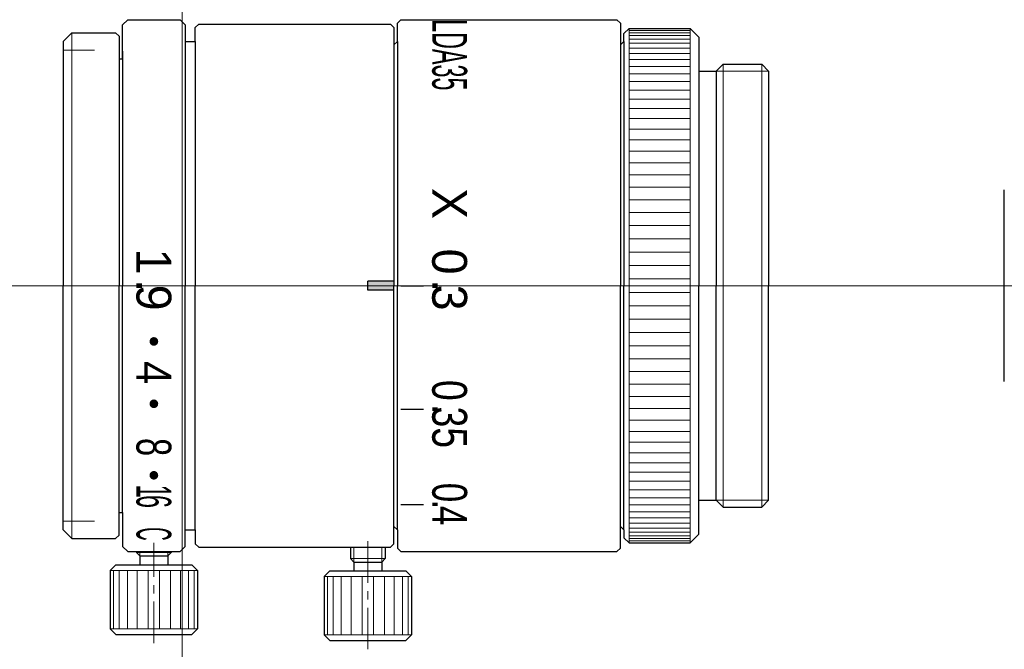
# Model space of a CAD drawing. Header units: millimetres. Extents: x -25 to 97, y 29 to 65.
import ezdxf
from ezdxf.enums import TextEntityAlignment as Align

# ---------------------------------------------------------------- set-up
doc = ezdxf.new("R2010")
doc.units = ezdxf.units.MM
doc.header["$LTSCALE"] = 0.25
doc.linetypes.add('CENTER', pattern=[50.8, 31.75, -6.35, 6.35, -6.35])
doc.layers.add('00_補助線', color=252, linetype='Continuous', lineweight=0, plot=False)
for name, color, linetype, lineweight in [('01_中心線', 1, 'CENTER', 20), ('03_寸法・文字', 50, 'Continuous', 20), ('image_circle', 7, 'Continuous', 30), ('M04_絞りリング', 7, 'Continuous', 30), ('画層1', 7, 'Continuous', 30)]:
    doc.layers.add(name, color=color, linetype=linetype, lineweight=lineweight)
doc.styles.add('VS Standard', font='txt', dxfattribs={"height": 3})

msp = doc.modelspace()

# ---------------------------------------------------------------- hatches: boundary and pattern name
at = {"layer": '03_寸法・文字'}
h = msp.add_hatch(color=256, dxfattribs=at)
h.dxf.hatch_style = 1
h.paths.add_polyline_path([(48.375, 47.053, 1), (48.375, 46.553, 1)])
h = msp.add_hatch(color=256, dxfattribs=at)
h.dxf.hatch_style = 1
h.paths.add_polyline_path([(48.375, 43.477, 1), (48.375, 42.977, 1)])
h = msp.add_hatch(color=256, dxfattribs=at)
h.dxf.hatch_style = 1
h.paths.add_polyline_path([(48.375, 39.376, 1), (48.375, 38.876, 1)])
at = {"layer": '画層1'}
h = msp.add_hatch(color=256, dxfattribs=at)
h.dxf.hatch_style = 1
h.paths.add_polyline_path([(62.149, 50.25), (60.649, 50.25), (60.649, 50), (62.149, 50)])
h.paths.add_polyline_path([(62.149, 50), (60.649, 50), (60.649, 49.75), (62.149, 49.75)])

# ---------------------------------------------------------------- linework, layer by layer
at = {"layer": '00_補助線', "lineweight": 20}
for p, q in [((43.175, 63.5), (44.975, 63.5)), ((43.175, 36.5), (44.975, 36.5))]:
    msp.add_line(p, q, dxfattribs=at)
at = {"layer": '00_補助線'}
for direction in [(0, 1), (1, 0)]:
    msp.add_xline((50, 50), direction, dxfattribs=at)
at = {"layer": '01_中心線'}
for p, q in [((46.879, 50), (40.675, 50)), ((63.853, 50), (49.848, 50)), ((97.175, 50), (66.822, 50))]:
    msp.add_line(p, q, dxfattribs=at)
at = {"layer": '01_中心線', "ltscale": 0.3}
for p, q in [((48.375, 29.5), (48.375, 35.25)), ((60.649, 29.15), (60.649, 35.5))]:
    msp.add_line(p, q, dxfattribs=at)
at = {"layer": '03_寸法・文字', "lineweight": 30}
for p, q in [((62.549, 50), (63.849, 50)), ((62.549, 42.919), (63.849, 42.919)), ((62.549, 37.46), (63.849, 37.46))]:
    msp.add_line(p, q, dxfattribs=at)
at = {"layer": 'image_circle'}
msp.add_line((97.175, 44.5), (97.175, 55.5), dxfattribs=at)
at = {"layer": 'M04_絞りリング'}
msp.add_line((46.575, 63.45), (46.575, 50), dxfattribs=at)
at = {"layer": '画層1'}
for p, q in [((46.575, 64.95), (46.875, 65.25)), ((46.875, 65.25), (49.875, 65.25)), ((49.875, 65.25), (50.175, 64.95)), ((50.749, 64.8), (50.949, 65)), ((50.949, 65), (61.949, 65)), ((61.949, 65), (62.149, 64.8)), ((62.349, 65.05), (62.549, 65.25)), ((62.349, 64), (62.349, 65.05)), ((62.549, 65.25), (74.949, 65.25)), ((74.949, 65.25), (75.149, 65.05)), ((75.149, 65.05), (75.149, 63.8)), ((43.175, 64), (43.675, 64.5)), ((43.675, 64.5), (46.175, 64.5)), ((46.375, 64.3), (46.175, 64.5)), ((46.575, 63), (46.575, 64.95)), ((50.175, 64.95), (50.175, 64)), ((50.749, 64), (50.749, 64.8)), ((62.149, 64.8), (62.149, 63.8)), ((75.349, 64.45), (75.649, 64.75)), ((75.349, 64), (75.349, 64.45)), ((75.649, 64.75), (79.149, 64.75)), ((79.149, 64.75), (79.649, 64.25)), ((43.175, 64), (43.175, 50)), ((46.375, 64.3), (46.375, 63)), ((50.175, 64), (50.749, 64)), ((50.175, 64), (50.175, 50)), ((50.749, 64), (50.749, 50)), ((62.149, 63.8), (62.349, 64)), ((62.349, 64), (62.349, 64.05)), ((62.349, 64), (62.349, 50)), ((75.349, 64), (75.149, 63.8)), ((75.349, 64), (75.349, 50)), ((79.649, 64.25), (79.649, 62.303)), ((62.149, 63.8), (62.149, 50)), ((75.149, 63.8), (75.149, 50)), ((46.375, 63), (46.575, 63)), ((46.375, 63), (46.375, 50)), ((46.575, 63), (46.575, 50)), ((79.649, 62.303), (80.649, 62.303)), ((79.649, 62.303), (79.649, 50)), ((80.649, 62.303), (81.046, 62.7)), ((80.649, 62.303), (80.649, 50)), ((81.046, 62.7), (83.252, 62.7)), ((83.252, 62.7), (83.649, 62.303)), ((83.649, 62.303), (83.649, 50)), ((43.175, 36), (43.175, 50)), ((46.375, 37), (46.375, 50)), ((46.575, 37), (46.575, 50)), ((50.175, 36), (50.175, 50)), ((50.749, 36), (50.749, 50)), ((60.649, 49.75), (60.649, 50.25)), ((62.149, 50.25), (60.649, 50.25)), ((62.149, 49.75), (60.649, 49.75)), ((62.149, 36.2), (62.149, 50)), ((62.349, 36), (62.349, 50)), ((75.149, 36.2), (75.149, 50)), ((75.349, 36), (75.349, 50)), ((79.649, 37.697), (79.649, 50)), ((80.649, 37.697), (80.649, 50)), ((83.649, 37.697), (83.649, 50)), ((79.649, 35.75), (79.649, 37.697)), ((79.649, 37.697), (80.649, 37.697)), ((80.649, 37.697), (81.046, 37.3)), ((81.046, 37.3), (83.252, 37.3)), ((83.252, 37.3), (83.649, 37.697)), ((46.375, 37), (46.575, 37)), ((46.375, 35.7), (46.375, 37)), ((46.575, 37), (46.575, 35.05)), ((62.149, 36.2), (62.349, 36)), ((62.149, 35.2), (62.149, 36.2)), ((75.149, 34.95), (75.149, 36.2)), ((75.349, 36), (75.149, 36.2)), ((43.175, 36), (43.675, 35.5)), ((46.375, 35.7), (46.175, 35.5)), ((50.175, 35.05), (50.175, 36)), ((50.175, 36), (50.749, 36)), ((50.749, 36), (50.749, 35.2)), ((62.349, 36), (62.349, 34.95)), ((62.349, 36), (62.349, 35.95)), ((75.349, 36), (75.349, 35.55)), ((79.149, 35.25), (79.649, 35.75)), ((43.675, 35.5), (46.175, 35.5)), ((46.575, 35.05), (46.875, 34.75)), ((49.875, 34.75), (50.175, 35.05)), ((50.749, 35.2), (50.949, 35)), ((61.949, 35), (62.149, 35.2)), ((75.349, 35.55), (75.649, 35.25)), ((75.649, 35.25), (79.149, 35.25)), ((46.875, 34.75), (49.875, 34.75)), ((47.375, 34.75), (47.375, 34.7)), ((47.575, 34.5), (47.375, 34.7)), ((47.575, 34.5), (47.575, 34)), ((47.575, 34.5), (49.175, 34.5)), ((49.375, 34.7), (49.175, 34.5)), ((49.175, 34.5), (49.175, 34)), ((49.375, 34.75), (49.375, 34.7)), ((50.949, 35), (61.949, 35)), ((59.649, 35), (59.649, 34.35)), ((61.649, 35), (61.649, 34.35)), ((62.349, 34.95), (62.549, 34.75)), ((62.549, 34.75), (74.949, 34.75)), ((74.949, 34.75), (75.149, 34.95)), ((46.2, 34), (45.875, 33.675)), ((46.2, 34), (50.55, 34)), ((50.55, 34), (50.875, 33.675)), ((59.849, 34.15), (59.649, 34.35)), ((59.849, 34.15), (59.849, 33.65)), ((59.849, 34.15), (61.449, 34.15)), ((61.449, 34.15), (61.649, 34.35)), ((61.449, 34.15), (61.449, 33.65)), ((45.875, 33.675), (45.875, 30.325)), ((50.875, 33.675), (50.875, 30.325)), ((58.474, 33.65), (58.149, 33.325)), ((58.474, 33.65), (62.824, 33.65)), ((62.824, 33.65), (63.149, 33.325)), ((58.149, 33.325), (58.149, 29.975)), ((63.149, 33.325), (63.149, 29.975)), ((46.2, 30), (45.875, 30.325)), ((46.2, 30), (50.55, 30)), ((50.55, 30), (50.875, 30.325)), ((58.474, 29.65), (58.149, 29.975)), ((62.824, 29.65), (63.149, 29.975)), ((58.474, 29.65), (62.824, 29.65))]:
    msp.add_line(p, q, dxfattribs=at)
at = {"layer": '画層1', "lineweight": 9}
for p, q in [((43.675, 64.5), (43.675, 50)), ((75.649, 64.75), (75.649, 50)), ((79.149, 64.624), (75.649, 64.624)), ((79.149, 64.503), (75.649, 64.503)), ((79.149, 64.75), (79.149, 50)), ((79.149, 64.342), (75.649, 64.342)), ((79.149, 64.143), (75.649, 64.143)), ((79.149, 63.904), (75.649, 63.904)), ((79.149, 63.627), (75.649, 63.627)), ((79.149, 63.313), (75.649, 63.313)), ((79.149, 62.963), (75.649, 62.963)), ((79.149, 62.576), (75.649, 62.576)), ((79.149, 62.156), (75.649, 62.156)), ((81.046, 62.7), (81.046, 50)), ((83.252, 62.7), (83.252, 50)), ((79.149, 61.702), (75.649, 61.702)), ((79.149, 61.216), (75.649, 61.216)), ((79.149, 60.699), (75.649, 60.699)), ((79.149, 60.153), (75.649, 60.153)), ((79.149, 59.579), (75.649, 59.579)), ((79.149, 58.979), (75.649, 58.979)), ((79.149, 58.354), (75.649, 58.354)), ((79.149, 57.707), (75.649, 57.707)), ((79.149, 57.038), (75.649, 57.038)), ((79.149, 56.35), (75.649, 56.35)), ((79.149, 55.645), (75.649, 55.645)), ((79.149, 54.924), (75.649, 54.924)), ((79.149, 54.189), (75.649, 54.189)), ((79.149, 53.443), (75.649, 53.443)), ((79.149, 52.688), (75.649, 52.688)), ((79.149, 51.925), (75.649, 51.925)), ((79.149, 51.157), (75.649, 51.157)), ((79.149, 50.386), (75.649, 50.386)), ((43.675, 35.5), (43.675, 50)), ((75.649, 35.25), (75.649, 50)), ((79.149, 35.25), (79.149, 50)), ((81.046, 37.3), (81.046, 50)), ((83.252, 37.3), (83.252, 50)), ((79.149, 49.614), (75.649, 49.614)), ((79.149, 48.843), (75.649, 48.843)), ((79.149, 48.075), (75.649, 48.075)), ((79.149, 47.312), (75.649, 47.312)), ((79.149, 46.557), (75.649, 46.557)), ((79.149, 45.811), (75.649, 45.811)), ((79.149, 45.076), (75.649, 45.076)), ((79.149, 44.355), (75.649, 44.355)), ((79.149, 43.65), (75.649, 43.65)), ((79.149, 42.962), (75.649, 42.962)), ((79.149, 42.293), (75.649, 42.293)), ((79.149, 41.646), (75.649, 41.646)), ((79.149, 41.021), (75.649, 41.021)), ((79.149, 40.421), (75.649, 40.421)), ((79.149, 39.847), (75.649, 39.847)), ((79.149, 39.301), (75.649, 39.301)), ((79.149, 38.784), (75.649, 38.784)), ((79.149, 38.298), (75.649, 38.298)), ((79.149, 37.844), (75.649, 37.844)), ((79.149, 37.424), (75.649, 37.424)), ((79.149, 37.037), (75.649, 37.037)), ((79.149, 36.687), (75.649, 36.687)), ((79.149, 36.373), (75.649, 36.373)), ((79.149, 36.096), (75.649, 36.096)), ((79.149, 35.857), (75.649, 35.857)), ((79.149, 35.658), (75.649, 35.658)), ((79.149, 35.497), (75.649, 35.497)), ((79.149, 35.376), (75.649, 35.376)), ((47.375, 34.7), (49.375, 34.7)), ((59.649, 34.35), (61.649, 34.35)), ((45.875, 33.675), (50.875, 33.675)), ((46.065, 30.325), (46.065, 33.675)), ((46.392, 30.325), (46.392, 33.675)), ((46.853, 30.325), (46.853, 33.675)), ((47.418, 30.325), (47.418, 33.675)), ((48.049, 30.325), (48.049, 33.675)), ((48.701, 30.325), (48.701, 33.675)), ((49.332, 30.325), (49.332, 33.675)), ((49.897, 30.325), (49.897, 33.675)), ((50.358, 30.325), (50.358, 33.675)), ((50.685, 30.325), (50.685, 33.675)), ((58.149, 33.325), (63.149, 33.325)), ((58.34, 29.975), (58.34, 33.325)), ((58.666, 29.975), (58.666, 33.325)), ((59.127, 29.975), (59.127, 33.325)), ((59.693, 29.975), (59.693, 33.325)), ((60.323, 29.975), (60.323, 33.325)), ((60.976, 29.975), (60.976, 33.325)), ((61.606, 29.975), (61.606, 33.325)), ((62.171, 29.975), (62.171, 33.325)), ((62.633, 29.975), (62.633, 33.325)), ((62.959, 29.975), (62.959, 33.325)), ((45.875, 30.325), (50.875, 30.325)), ((58.149, 29.975), (63.149, 29.975))]:
    msp.add_line(p, q, dxfattribs=at)
at = {"layer": '画層1', "lineweight": 20}
for p, q in [((80.649, 62.303), (83.649, 62.303)), ((80.649, 37.697), (83.649, 37.697)), ((47.575, 34.75), (47.575, 34.5)), ((49.175, 34.75), (49.175, 34.5)), ((59.849, 35), (59.849, 34.15)), ((61.449, 35), (61.449, 34.15))]:
    msp.add_line(p, q, dxfattribs=at)

# ---------------------------------------------------------------- texts
at = {"layer": '03_寸法・文字', "style": 'VS Standard'}
for s, width, p in [('LDA35', 0.5, (66.349, 63.238)), ('4', 0.9, (49.37, 45.01)), ('0', 0.8, (66.344, 43.999)), ('.', 0.8, (66.349, 42.919)), ('35', 0.8, (66.349, 41.879)), ('8', 0.7, (49.375, 40.744)), ('1', 0.5, (49.375, 38.216)), ('0', 0.75, (66.349, 38.14)), ('6', 0.5, (49.375, 37.625)), ('.', 0.75, (66.349, 37.46)), ('4', 0.75, (66.351, 36.81)), ('C', 0.4, (49.375, 35.763))]:
    msp.add_text(s, height=2, rotation=270, dxfattribs=dict(at, width=width)).set_placement(p, align=Align.TOP_CENTER)
for s, p in [('X', (66.349, 54.713)), ('0', (66.344, 51.382)), ('1', (49.37, 51.382)), ('.', (49.374, 50)), ('9', (49.374, 49.314)), ('.', (66.348, 50)), ('3', (66.348, 49.314))]:
    msp.add_text(s, height=2, rotation=270, dxfattribs=at).set_placement(p, align=Align.TOP_CENTER)

doc.saveas('drawing.dxf')
